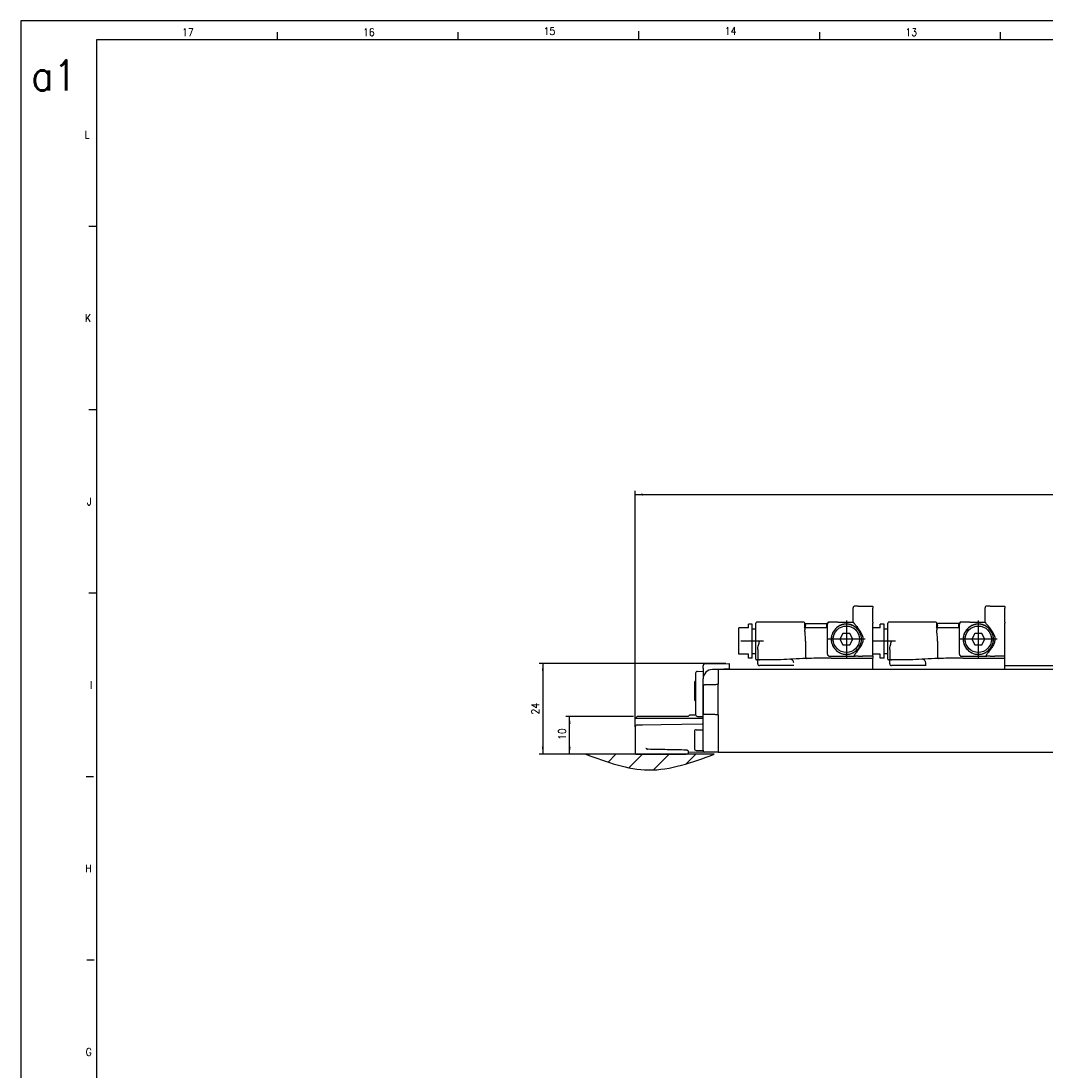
# Model space of a CAD drawing. Header units: millimetres. Extents: x -235 to 1849, y -109 to 485.
# Tile 10 of 41: x -235 to 37, y 206 to 485. Entities that reach past the tile are written whole.
import ezdxf

# ---------------------------------------------------------------- set-up
doc = ezdxf.new("R2010")
doc.units = ezdxf.units.MM
doc.linetypes.add('DOT_CENTER', pattern=[14, 12, -1, 0, -1])
doc.layers.add('1', color=7, linetype='Continuous')
doc.styles.add('CONVERTER_11', font='txt.shx', dxfattribs={"width": 0.9})
doc.dimstyles.new('ME10_DIM_16', dxfattribs={"dimtxt": 2, "dimasz": 2, "dimexe": 1, "dimexo": 1, "dimgap": 1, "dimtad": 1, "dimdsep": 46, "dimtxsty": 'CONVERTER_11', "dimsah": 1, "dimcen": 0.09, "dimclrd": 2, "dimclre": 2, "dimclrt": 2, "dimadec": 0, "dimazin": 0, "dimtfac": 1, "dimtdec": 4, "dimtix": 1, "dimtmove": 0, "dimatfit": 3, "dimfxl": 1, "dimtolj": 1, "dimtzin": 0, "dimarcsym": 0})
doc.dimstyles.new('ME10_DIM_17', dxfattribs={"dimtxt": 2, "dimasz": 2, "dimexe": 1, "dimexo": 1, "dimgap": 1, "dimtad": 1, "dimdec": 0, "dimdsep": 46, "dimtxsty": 'CONVERTER_11', "dimsah": 1, "dimcen": 0.09, "dimclrd": 2, "dimclre": 2, "dimclrt": 2, "dimadec": 0, "dimazin": 0, "dimtfac": 1, "dimtdec": 4, "dimtix": 1, "dimtmove": 0, "dimatfit": 3, "dimfxl": 1, "dimtolj": 1, "dimtzin": 0, "dimarcsym": 0})
doc.dimstyles.new('ME10_DIM_18', dxfattribs={"dimtxt": 2, "dimasz": 2, "dimexe": 1, "dimexo": 1, "dimgap": 1, "dimtad": 1, "dimdsep": 46, "dimtxsty": 'CONVERTER_11', "dimsah": 1, "dimcen": 0.09, "dimclrd": 2, "dimclre": 2, "dimclrt": 2, "dimadec": 0, "dimazin": 0, "dimtfac": 1, "dimtdec": 4, "dimtix": 1, "dimtmove": 0, "dimatfit": 3, "dimfxl": 1, "dimtolj": 1, "dimtzin": 0, "dimarcsym": 0})

# ---------------------------------------------------------------- blocks, each defined once
blk = doc.blocks.new('READING_HEAD_BODY_1__73', base_point=(-44.77, 312.79))
at = {"color": 7, "linetype": 'Continuous'}
for p, q in [((-44.77, 316.79), (-44.77, 323.79)), ((-42.27, 323.79), (-44.77, 323.79)), ((-41.27, 324.79), (-42.27, 324.79)), ((-42.27, 323.79), (-42.27, 324.79)), ((-41.27, 323.54), (-41.27, 324.79)), ((-41.27, 323.54), (-40.27, 323.54)), ((-41.27, 317.04), (-41.27, 323.54)), ((-40.27, 323.54), (-40.27, 325.09)), ((-40.27, 317.04), (-40.27, 323.54)), ((-39.27, 325.29), (-40.07, 325.29)), ((-27.51, 325.29), (-39.27, 325.29)), ((-27.28, 323.79), (-27.34, 323.79)), ((-27.3, 324.93), (-27.31, 325.1)), ((-27.28, 323.79), (-27.3, 324.93)), ((-27.07, 323.79), (-27.28, 323.79)), ((-27.27, 323.59), (-27.27, 323.29)), ((-27.07, 323.79), (-27.07, 324.99)), ((-27.07, 324.99), (-21.47, 324.99)), ((-24.27, 323.79), (-27.07, 323.79)), ((-21.47, 323.79), (-24.27, 323.79)), ((-21.47, 323.79), (-21.47, 324.99)), ((-21.25, 324.99), (-21.47, 324.99)), ((-21.27, 323.79), (-21.47, 323.79)), ((-21.25, 325.1), (-21.25, 324.93)), ((-20.77, 325.29), (-21.05, 325.29)), ((-18.54, 325.29), (-20.77, 325.29)), ((-9.27, 325.29), (-9.27, 325.09)), ((-9.27, 324.99), (-9.27, 325.09)), ((-9.27, 322.99), (-9.27, 324.99)), ((-27.1, 320.29), (-27.1, 316.19)), ((-9.27, 316.88), (-9.27, 322.99)), ((-39.77, 318.11), (-39.77, 315.79)), ((-42.27, 316.79), (-44.77, 316.79)), ((-42.27, 315.79), (-42.27, 316.79)), ((-41.27, 315.79), (-42.27, 315.79)), ((-41.27, 317.04), (-40.27, 317.04)), ((-41.27, 315.79), (-41.27, 317.04)), ((-40.27, 316.07), (-40.27, 317.04)), ((-40.27, 315.49), (-40.27, 316.07)), ((-39.27, 315.29), (-40.07, 315.29)), ((-39.77, 314.29), (-39.77, 315.29)), ((-34.4, 315.29), (-39.27, 315.29)), ((-20.27, 315.79), (-9.27, 315.79)), ((-9.27, 316.85), (-9.27, 316.88)), ((-9.27, 316.38), (-9.27, 316.85)), ((-9.27, 316.36), (-9.27, 316.38)), ((-9.27, 316.36), (-9.27, 315.79)), ((-9.27, 312.79), (-9.27, 315.79)), ((-30.2, 313.79), (-39.27, 313.79))]:
    blk.add_line(p, q, dxfattribs=at)
for centre, radius, start, end in [((-40.07, 325.09), 0.2, 90, 180), ((-27.51, 325.09), 0.2, 1, 90), ((-27.07, 323.59), 0.2, 136.5675, 180), ((-27.07, 323.59), 0.2, 90, 136.5675), ((-21.05, 325.09), 0.2, 90, 179), ((-40.07, 315.49), 0.2, 180, 270), ((-39.27, 315.79), 0.5, 180, 270), ((-20.27, 115.79), 200, 93.154, 94.0523), ((-20.27, 115.79), 200, 92.9144, 93.154), ((-31.23, 314.49), 1, 1.8636, 92.6099), ((-20.27, 115.79), 200, 91.915, 92.9144), ((-20.27, 115.79), 200, 91.1431, 91.8406), ((-20.27, 115.79), 200, 90, 91.1431), ((-39.27, 314.29), 0.5, 180, 270)]:
    blk.add_arc(centre, radius, start, end, dxfattribs=at)
for points, knots in [([(-27.48, 323.73), (-27.48, 323.73), (-27.46, 323.74), (-27.44, 323.76), (-27.4, 323.78), (-27.37, 323.79), (-27.35, 323.79), (-27.34, 323.79)], [0, 0, 0, 0, 0.0155182, 0.0468362, 0.0869059, 0.1316429, 0.1567967, 0.1567967, 0.1567967, 0.1567967]), ([(-27.3, 324.93), (-27.29, 324.9), (-27.26, 324.82), (-27.21, 324.71), (-27.15, 324.6), (-27.11, 324.52), (-27.08, 324.48), (-27.07, 324.47), (-27.07, 324.46)], [0, 0, 0, 0, 0.1122983, 0.2465473, 0.3793724, 0.4864969, 0.5081828, 0.5301391, 0.5301391, 0.5301391, 0.5301391]), ([(-27.1, 320.29), (-27.1, 320.57), (-27.11, 321.1), (-27.17, 321.87), (-27.25, 322.6), (-27.26, 323.07), (-27.27, 323.29)], [0, 0, 0, 0, 0.826773, 1.584401, 2.33791, 3.005666, 3.005666, 3.005666, 3.005666]), ([(-39.77, 318.11), (-39.76, 318.29), (-39.73, 318.65), (-39.6, 319.19), (-39.44, 319.74), (-39.33, 320.11), (-39.27, 320.29)], [0, 0, 0, 0, 0.514646, 1.092675, 1.657824, 2.24303, 2.24303, 2.24303, 2.24303]), ([(-27.1, 316.18), (-27.1, 316.18), (-27.1, 316.18), (-27.1, 316.18), (-27.1, 316.19), (-27.1, 316.19), (-27.1, 316.19)], [0, 0, 0, 0, 0.00259122, 0.00518245, 0.01228398, 0.01550292, 0.01550292, 0.01550292, 0.01550292]), ([(-27.1, 316.18), (-27.1, 316.18), (-27.1, 316.17), (-27.1, 316.14), (-27.09, 316.1), (-27.08, 316.05), (-27.07, 316.01), (-27.05, 315.96), (-27.03, 315.91), (-27, 315.85), (-26.97, 315.81), (-26.94, 315.78), (-26.9, 315.75), (-26.86, 315.72), (-26.81, 315.71), (-26.77, 315.69), (-26.74, 315.69), (-26.72, 315.69)], [0, 0, 0, 0, 0.0074745, 0.0149481, 0.0783801, 0.1327862, 0.1772115, 0.210408, 0.2876094, 0.3484839, 0.3923468, 0.4349099, 0.4860497, 0.5441524, 0.5814254, 0.6273587, 0.6814101, 0.6814101, 0.6814101, 0.6814101])]:
    blk.add_open_spline(points, degree=3, knots=knots, dxfattribs=at)
at = {"layer": '1', "color": 2, "linetype": 'DOT_CENTER'}
blk.add_line((-38.27, 320.29), (-44.27, 320.29), dxfattribs=at)
blk = doc.blocks.new('READING_HEAD_BODY_1_1__74', base_point=(-9.27, 312.79))
at = {"color": 7, "linetype": 'Continuous'}
for p, q in [((-7.27, 323.79), (-9.27, 323.79)), ((-6.27, 324.79), (-7.27, 324.79)), ((-7.27, 323.79), (-7.27, 324.79)), ((-6.27, 323.54), (-6.27, 324.79)), ((-6.27, 317.04), (-6.27, 323.54)), ((-6.27, 323.54), (-5.27, 323.54)), ((-5.27, 323.54), (-5.27, 325.09)), ((-5.27, 317.04), (-5.27, 323.54)), ((-4.27, 325.29), (-5.07, 325.29)), ((7.49, 325.29), (-4.27, 325.29)), ((7.72, 323.79), (7.66, 323.79)), ((7.7, 324.93), (7.69, 325.1)), ((7.72, 323.79), (7.7, 324.93)), ((7.93, 323.79), (7.72, 323.79)), ((7.73, 323.59), (7.73, 323.29)), ((7.93, 323.79), (7.93, 324.99)), ((13.53, 324.99), (7.93, 324.99)), ((10.73, 323.79), (7.93, 323.79)), ((13.53, 323.79), (10.73, 323.79)), ((13.75, 324.99), (13.53, 324.99)), ((13.53, 323.79), (13.53, 324.99)), ((13.73, 323.79), (13.53, 323.79)), ((13.75, 325.1), (13.75, 324.93)), ((14.23, 325.29), (13.95, 325.29)), ((16.46, 325.29), (14.23, 325.29)), ((25.73, 325.29), (25.73, 325.09)), ((25.73, 324.99), (25.73, 325.09)), ((25.73, 322.99), (25.73, 324.99)), ((7.9, 320.29), (7.9, 316.19)), ((25.73, 316.88), (25.73, 322.99)), ((-4.77, 318.11), (-4.77, 315.79)), ((-7.27, 316.79), (-9.27, 316.79)), ((-7.27, 315.79), (-7.27, 316.79)), ((-6.27, 315.79), (-7.27, 315.79)), ((-6.27, 317.04), (-5.27, 317.04)), ((-6.27, 315.79), (-6.27, 317.04)), ((-5.27, 316.07), (-5.27, 317.04)), ((-5.27, 315.49), (-5.27, 316.07)), ((-4.27, 315.29), (-5.07, 315.29)), ((-4.77, 314.29), (-4.77, 315.29)), ((0.6, 315.29), (-4.27, 315.29)), ((14.73, 315.79), (25.73, 315.79)), ((25.73, 316.85), (25.73, 316.88)), ((25.73, 316.38), (25.73, 316.85)), ((25.73, 316.36), (25.73, 316.38)), ((25.73, 315.79), (25.73, 316.36)), ((25.73, 312.79), (25.73, 315.79)), ((4.8, 313.79), (-4.27, 313.79))]:
    blk.add_line(p, q, dxfattribs=at)
for centre, radius, start, end in [((-5.07, 325.09), 0.2, 90, 180), ((7.49, 325.09), 0.2, 1, 90), ((7.93, 323.59), 0.2, 136.5675, 180), ((7.93, 323.59), 0.2, 90, 136.5675), ((13.95, 325.09), 0.2, 90, 179), ((-5.07, 315.49), 0.2, 180, 270), ((-4.27, 315.79), 0.5, 180, 270), ((14.73, 115.79), 200, 93.154, 94.0523), ((14.73, 115.79), 200, 92.9144, 93.154), ((3.77, 314.49), 1, 1.8636, 92.6099), ((14.73, 115.79), 200, 91.915, 92.9144), ((14.73, 115.79), 200, 91.1431, 91.8406), ((14.73, 115.79), 200, 90, 91.1431), ((-4.27, 314.29), 0.5, 180, 270)]:
    blk.add_arc(centre, radius, start, end, dxfattribs=at)
for points, knots in [([(7.52, 323.73), (7.52, 323.73), (7.54, 323.74), (7.56, 323.76), (7.6, 323.78), (7.63, 323.79), (7.65, 323.79), (7.66, 323.79)], [0, 0, 0, 0, 0.0155182, 0.0468362, 0.0869059, 0.1316429, 0.1567967, 0.1567967, 0.1567967, 0.1567967]), ([(7.7, 324.93), (7.71, 324.9), (7.74, 324.82), (7.79, 324.71), (7.85, 324.6), (7.89, 324.52), (7.92, 324.48), (7.93, 324.47), (7.93, 324.46)], [0, 0, 0, 0, 0.1122983, 0.2465473, 0.3793724, 0.4864969, 0.5081828, 0.5301391, 0.5301391, 0.5301391, 0.5301391]), ([(7.9, 320.29), (7.9, 320.57), (7.89, 321.1), (7.83, 321.87), (7.75, 322.6), (7.74, 323.07), (7.73, 323.29)], [0, 0, 0, 0, 0.826773, 1.584401, 2.33791, 3.005666, 3.005666, 3.005666, 3.005666]), ([(-4.77, 318.11), (-4.76, 318.29), (-4.73, 318.65), (-4.6, 319.19), (-4.44, 319.74), (-4.33, 320.11), (-4.27, 320.29)], [0, 0, 0, 0, 0.514646, 1.092675, 1.657824, 2.24303, 2.24303, 2.24303, 2.24303]), ([(7.9, 316.18), (7.9, 316.18), (7.9, 316.18), (7.9, 316.18), (7.9, 316.19), (7.9, 316.19), (7.9, 316.19)], [0, 0, 0, 0, 0.00259122, 0.00518245, 0.01035517, 0.015503, 0.015503, 0.015503, 0.015503]), ([(7.9, 316.18), (7.9, 316.18), (7.9, 316.17), (7.9, 316.14), (7.91, 316.1), (7.92, 316.05), (7.93, 316.01), (7.95, 315.96), (7.97, 315.91), (8, 315.85), (8.03, 315.81), (8.06, 315.78), (8.1, 315.75), (8.14, 315.72), (8.19, 315.71), (8.23, 315.69), (8.26, 315.69), (8.28, 315.69)], [0, 0, 0, 0, 0.0074745, 0.0149481, 0.0783801, 0.1327862, 0.1772115, 0.210408, 0.2876094, 0.3484839, 0.3923468, 0.4349099, 0.4860497, 0.5441524, 0.5814254, 0.6273587, 0.6814101, 0.6814101, 0.6814101, 0.6814101]), ([(4.8, 313.73), (4.79, 313.87), (4.78, 314.13), (4.78, 314.39), (4.77, 314.52)], [0, 0, 0, 0, 0.3949296, 0.7899468, 0.7899468, 0.7899468, 0.7899468])]:
    blk.add_open_spline(points, degree=3, knots=knots, dxfattribs=at)
at = {"layer": '1', "color": 2, "linetype": 'DOT_CENTER'}
blk.add_line((-3.27, 320.29), (-9.27, 320.29), dxfattribs=at)
blk = doc.blocks.new('BLOCK_1__75', base_point=(-21.27, 316.29))
at = {"color": 7, "linetype": 'Continuous'}
for p, q in [((-14.47, 325.29), (-14.47, 329.09)), ((-13.17, 329.59), (-13.97, 329.59)), ((-9.27, 329.51), (-9.27, 329.53)), ((-9.27, 329.51), (-9.27, 329.01)), ((-9.27, 325.29), (-9.27, 329.01)), ((-21.27, 323.79), (-21.27, 324.79)), ((-21.27, 316.79), (-21.27, 323.79)), ((-18.54, 325.29), (-20.77, 325.29)), ((-18.54, 325.29), (-14.47, 325.29)), ((-9.27, 325.29), (-9.27, 325.09)), ((-9.27, 324.99), (-9.27, 325.09)), ((-9.27, 322.99), (-9.27, 324.99)), ((-17.17, 322.29), (-17.97, 320.79)), ((-17.97, 320.79), (-17.17, 319.29)), ((-15.37, 322.29), (-17.17, 322.29)), ((-14.57, 320.79), (-15.37, 322.29)), ((-15.37, 319.29), (-14.57, 320.79)), ((-9.27, 316.88), (-9.27, 322.99)), ((-17.17, 319.29), (-15.37, 319.29)), ((-20.77, 316.29), (-14.47, 316.3)), ((-14.47, 316.3), (-13.97, 316.3)), ((-13.17, 316.29), (-13.97, 316.3)), ((-9.27, 316.85), (-9.27, 316.88)), ((-9.27, 316.38), (-9.27, 316.85)), ((-9.27, 316.36), (-9.27, 316.38))]:
    blk.add_line(p, q, dxfattribs=at)
blk.add_circle((-16.27, 320.79), 3.5, dxfattribs=at)
for centre, radius, start, end in [((-13.97, 329.09), 0.5, 90.0042, 180.0036), ((-20.77, 324.79), 0.5, 90.0087, 179.9913), ((-16.32, 320.79), 3.97, 129.5161, 230.4839), ((-16.27, 320.79), 4, 130.1061, 229.8939), ((-16.27, 320.79), 4, 49.8939, 130.1061), ((-16.22, 320.79), 3.97, 309.5161, 50.4839), ((-16.27, 320.79), 4, 310.1061, 49.8939), ((-16.27, 320.79), 4, 229.8939, 310.1061), ((-20.77, 316.79), 0.5, 180, 270)]:
    blk.add_arc(centre, radius, start, end, dxfattribs=at)
for points, knots in [([(-13.17, 329.59), (-13.17, 329.59), (-13.15, 329.58), (-13.11, 329.58), (-13.05, 329.58), (-12.97, 329.57), (-12.89, 329.57), (-12.81, 329.57), (-12.73, 329.56), (-12.64, 329.56), (-12.52, 329.56), (-12.38, 329.55), (-12.21, 329.55), (-12.01, 329.55), (-11.79, 329.54), (-11.55, 329.54), (-11.33, 329.54), (-11.12, 329.53), (-10.93, 329.53), (-10.65, 329.53), (-10.27, 329.53), (-9.78, 329.53), (-9.44, 329.53), (-9.27, 329.53)], [0, 0, 0, 0, 0.013315, 0.050022, 0.110366, 0.194096, 0.300905, 0.358602, 0.434057, 0.529255, 0.646182, 0.786826, 0.953175, 1.147216, 1.387039, 1.623305, 1.849966, 2.060977, 2.25029, 2.411856, 2.894216, 3.393198, 3.902436, 3.902436, 3.902436, 3.902436]), ([(-13.69, 323.85), (-13.8, 323.94), (-14.06, 324.15), (-14.46, 324.39), (-14.94, 324.59), (-15.41, 324.73), (-15.87, 324.8), (-16.29, 324.82), (-16.69, 324.8), (-17.15, 324.72), (-17.6, 324.59), (-18.06, 324.39), (-18.47, 324.16), (-18.72, 323.95), (-18.85, 323.85)], [0, 0, 0, 0, 0.431302, 0.967428, 1.414905, 1.975878, 2.429181, 2.80635, 3.255889, 3.636249, 4.19732, 4.644849, 5.129351, 5.615666, 5.615666, 5.615666, 5.615666]), ([(-14.47, 325.29), (-14.45, 325.27), (-14.4, 325.22), (-14.3, 325.09), (-14.15, 324.92), (-13.82, 324.53), (-13.38, 323.98), (-12.85, 323.26), (-12.41, 322.59), (-12.09, 321.93), (-11.91, 321.32), (-11.86, 320.74), (-11.93, 320.19), (-12.11, 319.61), (-12.44, 318.96), (-12.88, 318.28), (-13.42, 317.55), (-13.81, 317.08), (-14.02, 316.83)], [0, 0, 0, 0, 0.102168, 0.204336, 0.493859, 0.770998, 1.757116, 2.589291, 3.450206, 4.166091, 4.782858, 5.352996, 5.877832, 6.447549, 7.17371, 8.049095, 8.88635, 9.877691, 9.877691, 9.877691, 9.877691]), ([(-18.85, 317.73), (-18.71, 317.62), (-18.45, 317.42), (-18.01, 317.17), (-17.57, 316.98), (-17.12, 316.86), (-16.7, 316.79), (-16.3, 316.76), (-15.87, 316.78), (-15.43, 316.85), (-14.95, 316.99), (-14.51, 317.18), (-14.09, 317.42), (-13.83, 317.62), (-13.69, 317.73)], [0, 0, 0, 0, 0.536313, 0.967687, 1.528909, 1.973094, 2.354706, 2.806003, 3.18491, 3.640688, 4.143927, 4.647301, 5.078927, 5.615679, 5.615679, 5.615679, 5.615679]), ([(-14.02, 316.83), (-14.05, 316.78), (-14.11, 316.7), (-14.17, 316.57), (-14.18, 316.46), (-14.16, 316.39), (-14.12, 316.34), (-14.07, 316.32), (-14.03, 316.3), (-13.99, 316.3), (-13.98, 316.3), (-13.97, 316.3)], [0, 0, 0, 0, 0.1689421, 0.3089645, 0.4212753, 0.4839839, 0.5454998, 0.5842907, 0.6467681, 0.6752287, 0.6995692, 0.6995692, 0.6995692, 0.6995692]), ([(-13.17, 316.29), (-13.17, 316.3), (-13.15, 316.3), (-13.11, 316.3), (-13.05, 316.31), (-12.97, 316.32), (-12.89, 316.32), (-12.81, 316.32), (-12.73, 316.33), (-12.64, 316.33), (-12.52, 316.33), (-12.38, 316.34), (-12.21, 316.34), (-12.01, 316.34), (-11.79, 316.35), (-11.55, 316.35), (-11.33, 316.35), (-11.12, 316.35), (-10.93, 316.36), (-10.77, 316.36), (-10.61, 316.36), (-10.45, 316.36), (-10.26, 316.36), (-10.04, 316.36), (-9.81, 316.36), (-9.54, 316.36), (-9.36, 316.36), (-9.27, 316.36)], [0, 0, 0, 0, 0.013315, 0.050022, 0.110366, 0.194096, 0.300905, 0.358602, 0.434057, 0.529255, 0.646182, 0.786826, 0.953175, 1.147216, 1.387039, 1.623305, 1.849966, 2.060977, 2.25029, 2.411856, 2.548803, 2.713436, 2.904342, 3.120107, 3.35932, 3.620567, 3.902436, 3.902436, 3.902436, 3.902436])]:
    blk.add_open_spline(points, degree=3, knots=knots, dxfattribs=at)
at = {"layer": '1', "color": 2, "linetype": 'DOT_CENTER'}
for p, q in [((-16.27, 325.79), (-16.27, 315.79)), ((-11.27, 320.79), (-21.27, 320.79))]:
    blk.add_line(p, q, dxfattribs=at)
blk = doc.blocks.new('COUPLING_BAR_BLOCK_1__76', base_point=(-21.27, 316.29))
blk.add_blockref('BLOCK_1__75', (-21.27, 316.29))
blk = doc.blocks.new('BLOCK_1__77', base_point=(13.73, 316.29))
at = {"color": 7, "linetype": 'Continuous'}
for p, q in [((20.53, 325.29), (20.53, 329.09)), ((21.83, 329.59), (21.03, 329.59)), ((25.73, 329.51), (25.73, 329.53)), ((25.73, 329.51), (25.73, 329.01)), ((25.73, 325.29), (25.73, 329.01)), ((13.73, 323.79), (13.73, 324.79)), ((13.73, 316.79), (13.73, 323.79)), ((16.46, 325.29), (14.23, 325.29)), ((16.46, 325.29), (20.53, 325.29)), ((25.73, 325.29), (25.73, 325.09)), ((25.73, 324.99), (25.73, 325.09)), ((25.73, 322.99), (25.73, 324.99)), ((17.83, 322.29), (17.03, 320.79)), ((17.03, 320.79), (17.83, 319.29)), ((19.63, 322.29), (17.83, 322.29)), ((20.43, 320.79), (19.63, 322.29)), ((19.63, 319.29), (20.43, 320.79)), ((25.73, 316.88), (25.73, 322.99)), ((17.83, 319.29), (19.63, 319.29)), ((14.23, 316.29), (20.53, 316.3)), ((20.53, 316.3), (21.03, 316.3)), ((21.83, 316.29), (21.03, 316.3)), ((25.73, 316.85), (25.73, 316.88)), ((25.73, 316.38), (25.73, 316.85)), ((25.73, 316.36), (25.73, 316.38))]:
    blk.add_line(p, q, dxfattribs=at)
blk.add_circle((18.73, 320.79), 3.5, dxfattribs=at)
for centre, radius, start, end in [((21.03, 329.09), 0.5, 90.0042, 180.0036), ((14.23, 324.79), 0.5, 90.0087, 179.9913), ((18.68, 320.79), 3.97, 129.5161, 230.4839), ((18.73, 320.79), 4, 130.1061, 229.8939), ((18.73, 320.79), 4, 49.8939, 130.1061), ((18.78, 320.79), 3.97, 309.5161, 50.4839), ((18.73, 320.79), 4, 310.1061, 49.8939), ((18.73, 320.79), 4, 229.8939, 310.1061), ((14.23, 316.79), 0.5, 180, 270)]:
    blk.add_arc(centre, radius, start, end, dxfattribs=at)
for points, knots in [([(21.83, 329.59), (21.83, 329.59), (21.83, 329.59), (21.84, 329.59), (21.85, 329.59), (21.87, 329.58), (21.9, 329.58), (21.94, 329.58), (21.99, 329.57), (22.05, 329.57), (22.12, 329.57), (22.18, 329.57), (22.23, 329.56), (22.3, 329.56), (22.37, 329.56), (22.47, 329.56), (22.57, 329.55), (22.69, 329.55), (22.83, 329.55), (23, 329.55), (23.21, 329.54), (23.45, 329.54), (23.7, 329.54), (23.97, 329.53), (24.18, 329.53), (24.35, 329.53), (24.47, 329.53), (24.61, 329.53), (24.76, 329.53), (24.93, 329.53), (25.11, 329.53), (25.31, 329.53), (25.51, 329.53), (25.66, 329.53), (25.73, 329.53)], [0, 0, 0, 0, 0.002214, 0.007741, 0.018702, 0.036972, 0.064372, 0.102707, 0.153777, 0.219379, 0.301308, 0.344719, 0.398605, 0.463901, 0.541541, 0.632459, 0.73759, 0.857871, 0.994235, 1.147619, 1.37307, 1.613454, 1.867577, 2.134244, 2.412259, 2.516331, 2.637341, 2.774625, 2.927517, 3.095353, 3.277468, 3.473197, 3.681876, 3.902839, 3.902839, 3.902839, 3.902839]), ([(21.31, 323.85), (21.18, 323.95), (20.93, 324.16), (20.5, 324.4), (20.05, 324.6), (19.6, 324.73), (19.16, 324.8), (18.73, 324.82), (18.31, 324.8), (17.89, 324.73), (17.44, 324.61), (16.96, 324.41), (16.52, 324.15), (16.27, 323.94), (16.15, 323.85)], [0, 0, 0, 0, 0.484623, 0.967449, 1.471756, 1.975927, 2.356542, 2.8064, 3.255939, 3.636298, 4.081694, 4.6449, 5.183113, 5.615695, 5.615695, 5.615695, 5.615695]), ([(20.53, 325.29), (20.55, 325.27), (20.6, 325.22), (20.7, 325.09), (20.85, 324.92), (21.18, 324.53), (21.62, 323.98), (22.15, 323.26), (22.59, 322.59), (22.91, 321.93), (23.09, 321.32), (23.14, 320.74), (23.07, 320.19), (22.89, 319.61), (22.56, 318.96), (22.12, 318.28), (21.58, 317.55), (21.19, 317.08), (20.98, 316.83)], [0, 0, 0, 0, 0.102168, 0.204336, 0.493859, 0.770998, 1.757116, 2.589291, 3.450206, 4.166091, 4.782858, 5.352996, 5.877832, 6.447549, 7.17371, 8.049095, 8.88635, 9.877691, 9.877691, 9.877691, 9.877691]), ([(16.15, 317.73), (16.29, 317.62), (16.55, 317.42), (16.96, 317.19), (17.4, 317), (17.87, 316.86), (18.32, 316.79), (18.73, 316.77), (19.13, 316.78), (19.57, 316.85), (20.05, 316.99), (20.49, 317.18), (20.91, 317.42), (21.17, 317.62), (21.31, 317.73)], [0, 0, 0, 0, 0.536313, 0.967687, 1.413969, 1.973094, 2.427834, 2.806001, 3.184909, 3.640686, 4.143925, 4.6473, 5.078925, 5.615677, 5.615677, 5.615677, 5.615677]), ([(20.98, 316.83), (20.95, 316.78), (20.89, 316.7), (20.83, 316.57), (20.82, 316.47), (20.84, 316.39), (20.88, 316.35), (20.93, 316.32), (20.97, 316.3), (21.01, 316.3), (21.02, 316.3), (21.03, 316.3)], [0, 0, 0, 0, 0.1689421, 0.3089645, 0.4212753, 0.4752381, 0.5454314, 0.5842222, 0.6466996, 0.6756378, 0.701426, 0.701426, 0.701426, 0.701426]), ([(21.83, 316.29), (21.83, 316.3), (21.85, 316.3), (21.89, 316.3), (21.95, 316.31), (22.03, 316.32), (22.15, 316.32), (22.3, 316.33), (22.5, 316.33), (22.73, 316.34), (22.93, 316.34), (23.11, 316.34), (23.27, 316.35), (23.46, 316.35), (23.69, 316.35), (23.95, 316.35), (24.23, 316.36), (24.5, 316.36), (24.75, 316.36), (24.99, 316.36), (25.2, 316.36), (25.4, 316.36), (25.57, 316.36), (25.68, 316.36), (25.73, 316.36)], [0, 0, 0, 0, 0.013315, 0.050022, 0.110366, 0.194096, 0.300905, 0.465106, 0.661901, 0.889776, 1.147215, 1.272118, 1.430802, 1.623692, 1.851213, 2.113792, 2.411855, 2.675824, 2.927554, 3.164183, 3.382848, 3.580687, 3.754837, 3.902435, 3.902435, 3.902435, 3.902435])]:
    blk.add_open_spline(points, degree=3, knots=knots, dxfattribs=at)
at = {"layer": '1', "color": 2, "linetype": 'DOT_CENTER'}
for p, q in [((18.73, 325.79), (18.73, 315.79)), ((23.73, 320.79), (13.73, 320.79))]:
    blk.add_line(p, q, dxfattribs=at)
blk = doc.blocks.new('COUPLING_BAR_BLOCK_1_1__78', base_point=(13.73, 316.29))
blk.add_blockref('BLOCK_1__77', (13.73, 316.29))
blk = doc.blocks.new('READING_HEAD_1__79', base_point=(-44.77, 312.79))
for name, p in [('COUPLING_BAR_BLOCK_1__76', (-21.27, 316.29)), ('COUPLING_BAR_BLOCK_1_1__78', (13.73, 316.29)), ('READING_HEAD_BODY_1__73', (-44.77, 312.79)), ('READING_HEAD_BODY_1_1__74', (-9.27, 312.79))]:
    blk.add_blockref(name, p)
blk = doc.blocks.new('SCALE_BLOCK_2__80', base_point=(-72.27, 290.29))
at = {"color": 7, "linetype": 'Continuous'}
for p, q in [((-55.78, 312.27), (-54.27, 312.29)), ((-54.27, 313.15), (-54.27, 313.73)), ((-54.27, 313.15), (-54.27, 312.29)), ((-54.27, 312.29), (-54.27, 310.27)), ((-53.78, 314.23), (-47.27, 314.35)), ((-50.27, 312.79), (-51.81, 312.77)), ((-47.27, 312.92), (-50.27, 312.79)), ((-50.27, 312.79), (-50.27, 312.74)), ((-50.27, 312.74), (-50.27, 312.7)), ((-50.27, 312.7), (-50.27, 312.64)), ((-50.27, 312.64), (-50.27, 312.59)), ((-50.27, 312.59), (-50.27, 312.44)), ((-50.27, 312.44), (-50.27, 312.41)), ((-50.27, 312.41), (-50.27, 312.29)), ((-50.27, 312.29), (-50.27, 312.04)), ((-50.27, 312.04), (-50.27, 311.54)), ((-47.27, 312.92), (-47.27, 314.35)), ((-47.27, 312.92), (-47.27, 312.79)), ((-56.57, 309.29), (-56.57, 304.79)), ((-56.27, 311.77), (-56.27, 300.82)), ((-54.27, 300.29), (-54.27, 310.27)), ((-50.27, 311.54), (-50.27, 311.44)), ((-50.27, 311.44), (-50.27, 311.35)), ((-50.27, 311.35), (-50.27, 311.21)), ((-50.27, 311.21), (-50.27, 310.61)), ((-50.27, 310.61), (-50.27, 310.44)), ((-50.27, 310.44), (-50.27, 310.16)), ((-50.27, 310.16), (-50.27, 309.99)), ((-50.27, 309.99), (-50.27, 309.79)), ((-50.27, 309.79), (-50.27, 309.37)), ((-50.27, 309.37), (-50.27, 309.27)), ((-50.27, 309.27), (-50.27, 309.08)), ((-54.13, 301.09), (-54.13, 308.49)), ((-53.78, 308.73), (-53.63, 308.74)), ((-50.27, 309.08), (-50.27, 308.94)), ((-50.27, 308.94), (-50.27, 308.9)), ((-50.27, 308.9), (-50.27, 308.88)), ((-50.27, 308.74), (-50.27, 308.88)), ((-50.27, 308.7), (-50.27, 308.74)), ((-50.27, 308.56), (-50.27, 308.7)), ((-50.27, 301.03), (-50.27, 308.56)), ((-53.63, 300.85), (-53.78, 300.86)), ((-50.27, 300.89), (-50.27, 301.03)), ((-50.27, 300.85), (-50.27, 300.89)), ((-50.27, 300.71), (-50.27, 300.85)), ((-71.77, 300.29), (-72.27, 299.79)), ((-72.27, 297.56), (-72.27, 299.79)), ((-54.47, 299.79), (-72.27, 299.79)), ((-71.78, 298.06), (-70.32, 298.08)), ((-58.27, 300.29), (-71.77, 300.29)), ((-70.32, 298.08), (-65.39, 298.17)), ((-65.39, 298.17), (-54.47, 298.36)), ((-57.83, 300.73), (-58.27, 300.29)), ((-57.83, 300.73), (-56.27, 300.76)), ((-55.78, 300.32), (-54.27, 300.29)), ((-54.27, 299.88), (-54.27, 300.29)), ((-54.27, 298.56), (-54.27, 299.88)), ((-54.27, 296.79), (-54.27, 298.56)), ((-50.27, 300.71), (-50.27, 291.29)), ((-72.27, 297.56), (-72.27, 290.79)), ((-56.57, 296.29), (-56.57, 291.79)), ((-56.07, 296.79), (-54.27, 296.79)), ((-54.27, 294.62), (-54.27, 296.79)), ((-54.27, 293.47), (-54.27, 294.62)), ((-54.27, 291.36), (-54.27, 293.47)), ((-72.27, 290.79), (-72.27, 290.49)), ((-72.07, 290.29), (-68.76, 290.29)), ((-68.76, 290.29), (-58.77, 290.29)), ((-58.47, 290.29), (-58.77, 290.29)), ((-58.27, 291.15), (-58.27, 290.93)), ((-58.27, 290.93), (-53.78, 290.86)), ((-58.27, 290.93), (-58.27, 290.49)), ((-56.07, 291.29), (-54.27, 291.29)), ((-54.27, 291.36), (-54.27, 291.29)), ((-50.27, 290.79), (-53.78, 290.86)), ((-50.27, 291.29), (-50.27, 290.94)), ((-50.27, 290.94), (-50.27, 290.89)), ((-50.27, 290.89), (-50.27, 290.85)), ((-50.27, 290.85), (-50.27, 290.79))]:
    blk.add_line(p, q, dxfattribs=at)
for centre, radius, start, end in [((-55.77, 311.77), 0.5, 91, 180), ((-53.77, 313.73), 0.5, 91, 180), ((-51.77, 310.27), 2.5, 91, 180), ((-56.07, 309.29), 0.5, 113.5782, 180), ((-53.77, 308.23), 0.5, 91, 126.1847), ((-56.07, 304.79), 0.5, 180, 246.4218), ((-55.77, 300.82), 0.5, 180, 269), ((-53.77, 301.36), 0.5, 233.8153, 269), ((-71.77, 297.56), 0.5, 91, 135.5), ((-54.47, 298.56), 0.2, 271, 315.5), ((-54.47, 298.56), 0.2, 315.5, 360), ((-71.77, 297.56), 0.5, 135.5, 180), ((-56.07, 296.29), 0.5, 90, 180), ((-72.07, 290.49), 0.2, 180, 270), ((-58.47, 290.49), 0.2, 270, 0), ((-56.07, 291.79), 0.5, 180, 270), ((-53.77, 291.36), 0.5, 180, 186.9748), ((-53.77, 291.36), 0.5, 186.9748, 224.5), ((-53.77, 291.36), 0.5, 224.5, 269)]:
    blk.add_arc(centre, radius, start, end, dxfattribs=at)
for points, knots in [([(-54.06, 308.64), (-54.07, 308.63), (-54.09, 308.61), (-54.11, 308.58), (-54.13, 308.54), (-54.13, 308.51), (-54.13, 308.49)], [0, 0, 0, 0, 0.0350293, 0.0781123, 0.1077589, 0.1638017, 0.1638017, 0.1638017, 0.1638017]), ([(-53.63, 308.74), (-53.3, 308.74), (-52.69, 308.75), (-51.86, 308.78), (-51.2, 308.79), (-50.73, 308.83), (-50.43, 308.83), (-50.3, 308.87), (-50.27, 308.88)], [0, 0, 0, 0, 0.995371, 1.826461, 2.485922, 2.966453, 3.26093, 3.363777, 3.363777, 3.363777, 3.363777]), ([(-54.13, 301.09), (-54.13, 301.08), (-54.13, 301.05), (-54.12, 301.01), (-54.09, 300.98), (-54.07, 300.96), (-54.06, 300.95)], [0, 0, 0, 0, 0.0420968, 0.0857811, 0.1288293, 0.1638371, 0.1638371, 0.1638371, 0.1638371]), ([(-50.27, 300.71), (-50.3, 300.72), (-50.43, 300.76), (-50.73, 300.76), (-51.2, 300.79), (-51.86, 300.81), (-52.69, 300.84), (-53.3, 300.85), (-53.63, 300.85)], [0, 0, 0, 0, 0.102848, 0.397324, 0.877855, 1.537316, 2.368407, 3.363777, 3.363777, 3.363777, 3.363777]), ([(-54.27, 299.88), (-54.29, 299.85), (-54.34, 299.79), (-54.42, 299.79), (-54.47, 299.79)], [0, 0, 0, 0, 0.0816276, 0.2229502, 0.2229502, 0.2229502, 0.2229502]), ([(-69.42, 291.9), (-69.4, 291.88), (-69.35, 291.83), (-69.27, 291.76), (-69.17, 291.7), (-69.1, 291.66), (-69.06, 291.64)], [0, 0, 0, 0, 0.0842861, 0.2082811, 0.3020842, 0.4370391, 0.4370391, 0.4370391, 0.4370391]), ([(-68.82, 291.59), (-68.84, 291.59), (-68.88, 291.59), (-68.94, 291.6), (-69, 291.62), (-69.04, 291.63), (-69.06, 291.64)], [0, 0, 0, 0, 0.0575218, 0.1244364, 0.1816175, 0.249011, 0.249011, 0.249011, 0.249011]), ([(-58.77, 291.39), (-59.61, 291.4), (-61.29, 291.44), (-63.81, 291.49), (-66.32, 291.54), (-67.99, 291.57), (-68.82, 291.59)], [0, 0, 0, 0, 2.53328, 5.026945, 7.56103, 10.05389, 10.05389, 10.05389, 10.05389]), ([(-58.27, 291.15), (-58.27, 291.16), (-58.27, 291.17), (-58.28, 291.2), (-58.31, 291.23), (-58.35, 291.27), (-58.41, 291.3), (-58.48, 291.34), (-58.57, 291.36), (-58.67, 291.38), (-58.74, 291.38), (-58.77, 291.39)], [0, 0, 0, 0, 0.0164911, 0.0436533, 0.084602, 0.143585, 0.2132883, 0.2805565, 0.3855492, 0.500909, 0.585139, 0.585139, 0.585139, 0.585139])]:
    blk.add_open_spline(points, degree=3, knots=knots, dxfattribs=at)
blk = doc.blocks.new('SCALE_BODY_670__81', base_point=(-50.27, 290.79))
at = {"color": 7, "linetype": 'Continuous'}
for p, q in [((-50.27, 312.79), (-50.27, 312.74)), ((-47.27, 312.79), (-50.27, 312.79)), ((-50.27, 312.74), (-50.27, 312.7)), ((-50.27, 312.7), (-50.27, 312.64)), ((-50.27, 312.64), (-50.27, 312.59)), ((-50.27, 312.59), (-50.27, 312.44)), ((-50.27, 312.44), (-50.27, 312.41)), ((-50.27, 312.41), (-50.27, 312.29)), ((-50.27, 312.29), (-50.27, 312.04)), ((-50.27, 312.04), (-50.27, 311.54)), ((105.43, 312.79), (-47.27, 312.79)), ((104.8, 313.73), (25.73, 313.73)), ((176.48, 313.73), (114.8, 313.73)), ((178.3, 312.79), (115.43, 312.79)), ((229.73, 312.79), (181.16, 312.79)), ((229.73, 312.79), (229.73, 312.74)), ((229.73, 312.74), (229.73, 312.7)), ((229.73, 312.7), (229.73, 312.64)), ((229.73, 312.64), (229.73, 312.59)), ((229.73, 312.59), (229.73, 312.44)), ((229.73, 312.44), (229.73, 312.41)), ((229.73, 312.41), (229.73, 312.29)), ((229.73, 312.29), (229.73, 312.04)), ((229.73, 312.04), (229.73, 311.54)), ((-50.27, 311.54), (-50.27, 311.44)), ((-50.27, 311.44), (-50.27, 311.35)), ((-50.27, 311.35), (-50.27, 311.21)), ((-50.27, 311.21), (-50.27, 310.61)), ((-50.27, 310.61), (-50.27, 310.44)), ((-50.27, 310.44), (-50.27, 310.16)), ((-50.27, 310.16), (-50.27, 309.99)), ((-50.27, 309.99), (-50.27, 309.79)), ((-50.27, 309.79), (-50.27, 309.37)), ((-50.27, 309.37), (-50.27, 309.27)), ((-50.27, 309.27), (-50.27, 309.08)), ((229.73, 311.54), (229.73, 311.44)), ((229.73, 311.44), (229.73, 311.35)), ((229.73, 311.35), (229.73, 311.21)), ((229.73, 311.21), (229.73, 310.61)), ((229.73, 310.61), (229.73, 310.44)), ((229.73, 310.44), (229.73, 310.16)), ((229.73, 310.16), (229.73, 309.99)), ((229.73, 309.99), (229.73, 309.79)), ((229.73, 309.79), (229.73, 309.37)), ((229.73, 309.37), (229.73, 309.27)), ((229.73, 309.27), (229.73, 309.08)), ((-50.27, 309.08), (-50.27, 308.94)), ((-50.27, 308.94), (-50.27, 308.9)), ((-50.27, 308.9), (-50.27, 308.88)), ((-50.27, 308.74), (-50.27, 308.88)), ((-50.27, 308.7), (-50.27, 308.74)), ((-50.27, 308.56), (-50.27, 308.7)), ((-50.27, 301.03), (-50.27, 308.56)), ((229.73, 309.08), (229.73, 308.94)), ((229.73, 308.94), (229.73, 308.9)), ((229.73, 308.9), (229.73, 308.88)), ((229.73, 308.74), (229.73, 308.88)), ((229.73, 308.74), (229.73, 308.7)), ((229.73, 308.56), (229.73, 308.7)), ((229.73, 308.56), (229.73, 301.03)), ((-50.27, 300.89), (-50.27, 301.03)), ((-50.27, 300.85), (-50.27, 300.89)), ((-50.27, 300.71), (-50.27, 300.85)), ((229.73, 300.89), (229.73, 301.03)), ((229.73, 300.89), (229.73, 300.85)), ((229.73, 300.71), (229.73, 300.85)), ((-50.27, 300.71), (-50.27, 291.29)), ((229.73, 300.71), (229.73, 291.29)), ((-50.27, 291.29), (-50.27, 290.94)), ((-50.27, 290.94), (-50.27, 290.89)), ((-50.27, 290.89), (-50.27, 290.85)), ((-50.27, 290.85), (-50.27, 290.79)), ((-50.27, 290.79), (104.09, 290.79)), ((229.73, 290.79), (114.09, 290.79)), ((229.73, 290.94), (229.73, 291.29)), ((229.73, 290.89), (229.73, 290.94)), ((229.73, 290.89), (229.73, 290.85)), ((229.73, 290.79), (229.73, 290.85))]:
    blk.add_line(p, q, dxfattribs=at)
at = {"color": 2, "linetype": 'DOT_CENTER'}
for p, q in [((104.81, 313.72), (104.8, 313.73)), ((105.38, 312.86), (104.81, 313.72)), ((104.92, 311.44), (105.48, 312.29)), ((105.41, 312.82), (105.38, 312.86)), ((105.43, 312.79), (105.41, 312.82)), ((105.46, 312.74), (105.43, 312.79)), ((105.49, 312.7), (105.46, 312.74)), ((105.48, 312.29), (105.56, 312.41)), ((105.49, 312.7), (105.53, 312.64)), ((105.56, 312.59), (105.53, 312.64)), ((105.62, 312.5), (105.56, 312.59)), ((105.58, 312.44), (105.56, 312.41)), ((105.58, 312.44), (105.62, 312.5)), ((114.8, 313.73), (114.81, 313.72)), ((114.81, 313.72), (115.38, 312.86)), ((115.48, 312.29), (114.92, 311.44)), ((115.38, 312.86), (115.41, 312.82)), ((115.41, 312.82), (115.43, 312.79)), ((115.43, 312.79), (115.46, 312.74)), ((115.46, 312.74), (115.49, 312.7)), ((115.56, 312.41), (115.48, 312.29)), ((115.49, 312.7), (115.53, 312.64)), ((115.53, 312.64), (115.56, 312.59)), ((115.56, 312.59), (115.62, 312.5)), ((115.58, 312.44), (115.56, 312.41)), ((115.62, 312.5), (115.58, 312.44)), ((103.62, 309.5), (103.82, 309.79)), ((103.71, 309.37), (103.62, 309.5)), ((103.77, 309.27), (103.71, 309.37)), ((103.9, 309.08), (103.77, 309.27)), ((103.82, 309.79), (103.95, 309.99)), ((103.95, 309.99), (104.06, 310.16)), ((104.06, 310.16), (104.25, 310.44)), ((104.25, 310.44), (104.36, 310.61)), ((104.36, 310.61), (104.76, 311.21)), ((104.76, 311.21), (104.86, 311.35)), ((104.86, 311.35), (104.92, 311.44)), ((113.82, 309.79), (113.62, 309.5)), ((113.62, 309.5), (113.71, 309.37)), ((113.71, 309.37), (113.77, 309.27)), ((113.77, 309.27), (113.9, 309.08)), ((113.95, 309.99), (113.82, 309.79)), ((114.06, 310.16), (113.95, 309.99)), ((114.25, 310.44), (114.06, 310.16)), ((114.36, 310.61), (114.25, 310.44)), ((114.76, 311.21), (114.36, 310.61)), ((114.86, 311.35), (114.76, 311.21)), ((114.92, 311.44), (114.86, 311.35)), ((103.62, 303.5), (105.62, 306.5)), ((103.99, 308.94), (103.9, 309.08)), ((104.02, 308.9), (103.99, 308.94)), ((104.04, 308.88), (104.02, 308.9)), ((104.13, 308.74), (104.04, 308.88)), ((104.15, 308.7), (104.13, 308.74)), ((104.15, 308.7), (104.25, 308.56)), ((105.62, 306.5), (104.25, 308.56)), ((115.62, 306.5), (113.62, 303.5)), ((113.9, 309.08), (113.99, 308.94)), ((113.99, 308.94), (114.02, 308.9)), ((114.02, 308.9), (114.04, 308.88)), ((114.04, 308.88), (114.13, 308.74)), ((114.13, 308.74), (114.15, 308.7)), ((114.25, 308.56), (114.15, 308.7)), ((114.25, 308.56), (115.62, 306.5)), ((105.27, 301.03), (103.62, 303.5)), ((105.27, 301.03), (105.36, 300.89)), ((105.39, 300.85), (105.36, 300.89)), ((105.48, 300.71), (105.39, 300.85)), ((113.62, 303.5), (115.27, 301.03)), ((115.36, 300.89), (115.27, 301.03)), ((115.36, 300.89), (115.39, 300.85)), ((115.39, 300.85), (115.48, 300.71)), ((103.62, 297.5), (105.62, 300.5)), ((105.62, 300.5), (105.48, 300.71)), ((115.62, 300.5), (113.62, 297.5)), ((115.48, 300.71), (115.62, 300.5)), ((105.62, 294.5), (103.62, 297.5)), ((113.62, 297.5), (115.62, 294.5)), ((103.62, 291.5), (105.62, 294.5)), ((115.62, 294.5), (113.62, 291.5)), ((103.76, 291.29), (103.62, 291.5)), ((103.99, 290.94), (103.76, 291.29)), ((104.03, 290.89), (103.99, 290.94)), ((104.05, 290.85), (104.03, 290.89)), ((104.09, 290.79), (104.05, 290.85)), ((113.62, 291.5), (113.76, 291.29)), ((113.76, 291.29), (113.99, 290.94)), ((113.99, 290.94), (114.03, 290.89)), ((114.03, 290.89), (114.05, 290.85)), ((114.05, 290.85), (114.09, 290.79))]:
    blk.add_line(p, q, dxfattribs=at)
blk = doc.blocks.new('SCALE_PB_670__83', base_point=(-72.27, 290.29))
for name, p in [('SCALE_BLOCK_2__80', (-72.27, 290.29)), ('SCALE_BODY_670__81', (-50.27, 290.79))]:
    blk.add_blockref(name, p)
blk = doc.blocks.new('PB_670__84', base_point=(-72.27, 290.29))
for name, p in [('READING_HEAD_1__79', (-44.77, 312.79)), ('SCALE_PB_670__83', (-72.27, 290.29))]:
    blk.add_blockref(name, p)
blk = doc.blocks.new('*D126')
at = {"layer": '1', "color": 2, "linetype": 'Continuous'}
for p, q in [((-72.77, 300.29), (-90.67, 300.29)), ((-89.67, 290.29), (-89.67, 300.29)), ((-73.07, 290.29), (-90.67, 290.29))]:
    blk.add_line(p, q, dxfattribs=at)
at = {"layer": '1', "color": 2}
for points in [[(-89.41, 298.29), (-89.94, 298.29), (-89.67, 300.29)], [(-89.94, 292.29), (-89.41, 292.29), (-89.67, 290.29)]]:
    blk.add_solid(points, dxfattribs=at)
at = {"layer": '1', "color": 2, "insert": (-90.67, 294.09), "char_height": 2, "attachment_point": 7, "rotation": 90, "line_spacing_factor": 0.60024, "style": 'CONVERTER_11'}
blk.add_mtext('10', dxfattribs=at)
blk = doc.blocks.new('*D127')
at = {"layer": '1', "color": 2, "linetype": 'Continuous'}
for p, q in [((-48.27, 314.35), (-97.78, 314.35)), ((-96.78, 314.35), (-96.78, 290.29)), ((-86.33, 290.29), (-97.78, 290.29))]:
    blk.add_line(p, q, dxfattribs=at)
at = {"layer": '1', "color": 2}
for points in [[(-96.52, 312.35), (-97.05, 312.35), (-96.78, 314.35)], [(-97.05, 292.29), (-96.52, 292.29), (-96.78, 290.29)]]:
    blk.add_solid(points, dxfattribs=at)
at = {"layer": '1', "color": 2, "insert": (-97.78, 300.82), "char_height": 2, "attachment_point": 7, "rotation": 90, "line_spacing_factor": 0.60024, "style": 'CONVERTER_11'}
blk.add_mtext('24', dxfattribs=at)
blk = doc.blocks.new('*D128')
at = {"layer": '1', "color": 2, "linetype": 'Continuous'}
for p, q in [((-72.27, 298.56), (-72.27, 360.16)), ((251.73, 298.56), (251.73, 360.16)), ((-72.27, 359.16), (251.73, 359.16))]:
    blk.add_line(p, q, dxfattribs=at)
at = {"layer": '1', "color": 2}
for points in [[(-70.27, 359.42), (-70.27, 358.89), (-72.27, 359.16)], [(249.73, 358.89), (249.73, 359.42), (251.73, 359.16)]]:
    blk.add_solid(points, dxfattribs=at)
at = {"layer": '1', "color": 2, "insert": (83.4, 360.16), "char_height": 2, "attachment_point": 7, "rotation": 0.0001, "line_spacing_factor": 0.60024, "style": 'CONVERTER_11'}
blk.add_mtext('CM+144', dxfattribs=at)
blk = doc.blocks.new('Marco_a1', base_point=(184.81, 187.78))
at = {"layer": '1', "color": 2, "linetype": 'Continuous'}
for p, q in [((-235.19, 484.78), (-235.19, -109.22)), ((604.81, 484.78), (-235.19, 484.78)), ((-71.36, 482.06), (-71.36, 480.06)), ((-167.24, 481.78), (-167.24, 479.78)), ((-119.3, 481.78), (-119.3, 479.78)), ((-23.42, 481.78), (-23.42, 479.78)), ((24.52, 481.78), (24.52, 479.78)), ((-215.19, 430.31), (-217.19, 430.31)), ((-215.19, 381.65), (-217.19, 381.65)), ((-215.19, 332.98), (-217.19, 332.98)), ((-215.92, 284.31), (-217.92, 284.31)), ((-215.76, 235.65), (-217.76, 235.65))]:
    blk.add_line(p, q, dxfattribs=at)
at = {"layer": '1', "color": 7, "linetype": 'Continuous'}
for p, q in [((-215.19, 479.78), (-215.19, -104.22)), ((599.81, 479.78), (-215.19, 479.78))]:
    blk.add_line(p, q, dxfattribs=at)
at = {"layer": '1', "color": 2, "char_height": 2, "attachment_point": 4, "line_spacing_factor": 1.20048, "style": 'CONVERTER_11'}
for s, insert in [('17', (-192.46, 481.8)), ('16', (-144.46, 481.8)), ('15', (-96.58, 482.08)), ('14', (-48.52, 482.14)), ('13', (-0.6, 481.8)), ('L', (-218.3, 454.65)), ('K', (-218.22, 405.98)), ('J', (-217.69, 357.31)), ('I', (-216.92, 308.65)), ('H', (-218.13, 259.98)), ('G', (-218.02, 211.31))]:
    blk.add_mtext(s, dxfattribs=dict(at, insert=insert))
at = {"layer": '1', "color": 6, "insert": (-232.45, 470.35), "char_height": 8, "attachment_point": 4, "line_spacing_factor": 1.20048, "style": 'CONVERTER_11'}
blk.add_mtext('a1', dxfattribs=at)
blk = doc.blocks.new('Top', base_point=(184.81, 187.78))
blk.add_blockref('Marco_a1', (184.81, 187.78))
blk = doc.blocks.new('_dummy_frame__111', base_point=(-235.19, -174.57))
blk.add_blockref('Top', (184.81, 187.78))
blk = doc.blocks.new('_dummy_frame__112', base_point=(-346.5, -309.51))
at = {"layer": '1'}
blk.add_blockref('_dummy_frame__111', (-235.19, -174.57), dxfattribs=at)
blk = doc.blocks.new('Inferior1', base_point=(83, 320))
at = {"layer": '1', "linetype": 'Continuous'}
h = blk.add_hatch(dxfattribs=at)
h.set_pattern_fill('_USER', color=3, scale=5, angle=45, pattern_type=0)
h.set_pattern_definition([(45, (0, 0), (-3.53553, 3.53553), [])])
edge = h.paths.add_edge_path()
edge.add_line((-51.308, 290.294), (-85.333, 290.294))
edge.add_spline(control_points=[(-85.333, 290.294), (-79.808, 288.234), (-68.491, 284.016), (-57.126, 288.168), (-51.308, 290.294)], knot_values=[0, 0, 0, 0, 17.1041977, 35.0382081, 35.0382081, 35.0382081, 35.0382081], degree=3, periodic=0)
at = {"layer": '1', "color": 7, "linetype": 'Continuous'}
blk.add_line((-51.308, 290.294), (-85.333, 290.294), dxfattribs=at)
blk.add_open_spline([(-85.333, 290.294), (-79.808, 288.234), (-68.491, 284.016), (-57.126, 288.168), (-51.308, 290.294)], degree=3, knots=[0, 0, 0, 0, 17.1041977, 35.0382081, 35.0382081, 35.0382081, 35.0382081], dxfattribs=at)
blk.add_blockref('PB_670__84', (-72.269, 290.294))
at = {"layer": '1'}
dim = blk.add_linear_dim(base=(-72.269, 359.157), p1=(251.731, 297.558), p2=(-72.269, 297.558), text='CM+144', dimstyle='ME10_DIM_18', dxfattribs=at)
dim.commit()
dim.dimension.update_dxf_attribs({"geometry": '*D128', "text_midpoint": (88.205, 361.157), "text_rotation": 0.00014})
for base, p1, p2, dimstyle, picture, middle in [((-96.783, 314.346), (-85.333, 290.294), (-47.269, 314.346), 'ME10_DIM_17', '*D127', (-98.783, 302.32)), ((-89.674, 290.294), (-71.769, 300.294), (-72.069, 290.294), 'ME10_DIM_16', '*D126', (-91.674, 295.294))]:
    dim = blk.add_linear_dim(base=base, p1=p1, p2=p2, angle=90, dimstyle=dimstyle, dxfattribs=at)
    dim.commit()
    dim.dimension.update_dxf_attribs({"geometry": picture, "text_midpoint": middle, "text_rotation": 90})

msp = doc.modelspace()

# ---------------------------------------------------------------- block references
msp.add_blockref('Inferior1', (83, 320))
at = {"layer": '1'}
msp.add_blockref('_dummy_frame__112', (-346.5, -309.51), dxfattribs=at)

doc.saveas('drawing.dxf')
